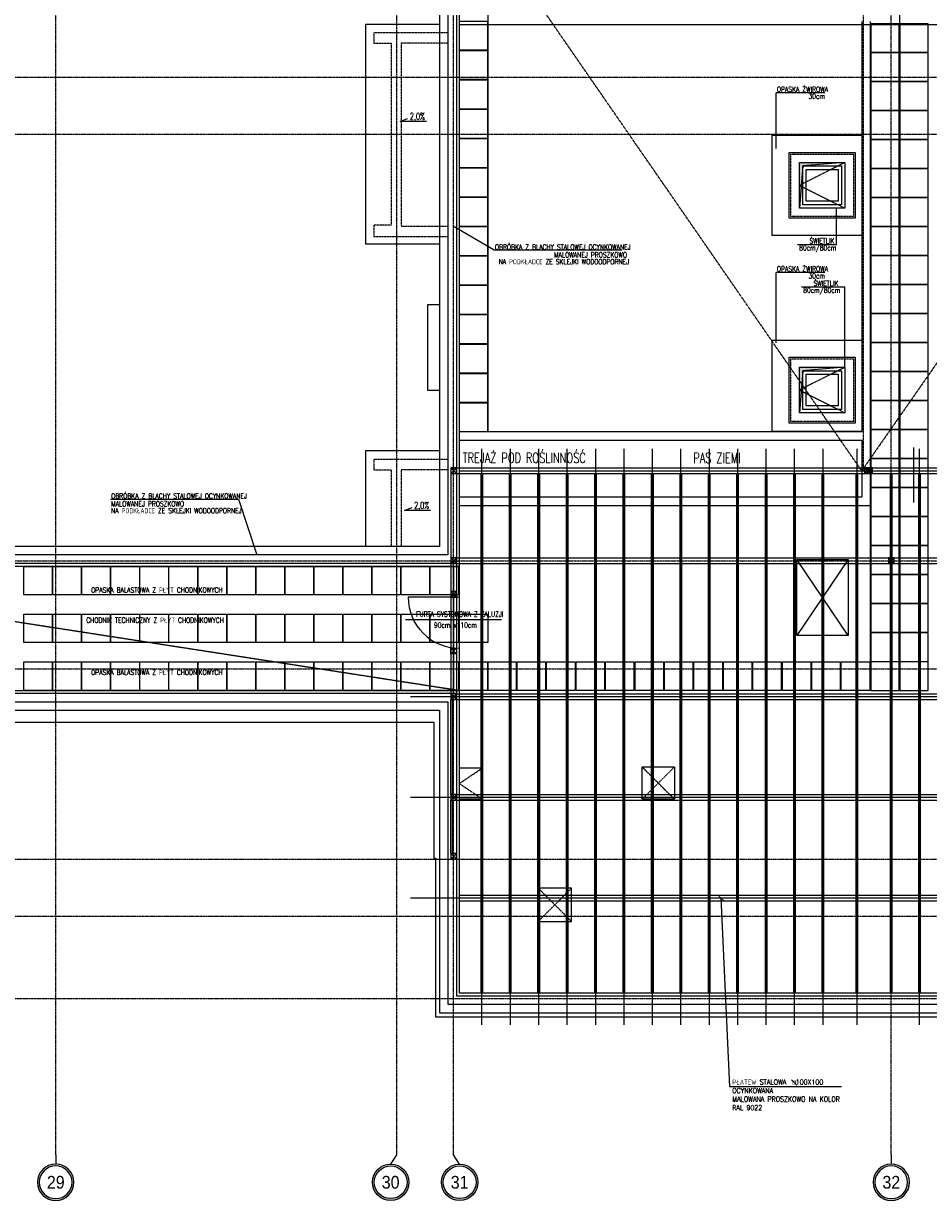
# Model space of a CAD drawing. Extents: x -7228 to 74941, y -112898 to 85621.
# Tile 34 of 256: x 59941 to 61533, y -102686 to -100617. Entities that reach past the tile are written whole.
import ezdxf
from ezdxf.enums import TextEntityAlignment as Align

# ---------------------------------------------------------------- set-up
doc = ezdxf.new("R2010")
doc.units = 0
doc.linetypes.add('CENTER', pattern=[2, 1.25, -0.25, 0.25, -0.25])
doc.linetypes.add('DASHED', pattern=[0.75, 0.5, -0.25])
doc.layers.get('0').update_dxf_attribs({"color": 101, "linetype": 'CONTINUOUS'})
doc.layers.add('_opis', color=53, linetype='CONTINUOUS', lineweight=9)
for name, color, linetype in [('Drz-widok', 5, 'CONTINUOUS'), ('Ele-balustrada', 8, 'CONTINUOUS'), ('Okn---okna', 5, 'CONTINUOUS'), ('Opis-spadki', 61, 'CONTINUOUS'), ('Os-osie', 14, 'CENTER'), ('Os-osie glowne', 1, 'CENTER'), ('Os-osie-opis', 16, 'CONTINUOUS'), ('Pos-ceramika', 14, 'CONTINUOUS'), ('Pzt-chodniki-hatch', 252, 'CONTINUOUS'), ('Sc-metal', 141, 'CONTINUOUS'), ('Sch-opis', 51, 'CONTINUOUS'), ('W-idok', 8, 'CONTINUOUS'), ('W-idok pod', 5, 'DASHED'), ('W-izol-w', 144, 'CONTINUOUS'), ('W-otwor-strop', 1, 'CONTINUOUS'), ('W-widok-spadki', 61, 'CONTINUOUS')]:
    doc.layers.add(name, color=color, linetype=linetype)
doc.styles.add('dwg_opis duży', font='ARIAL.TTF', dxfattribs={"width": 0.9})
doc.styles.add('ROMANS', font='romans', dxfattribs={"width": 0.85})
doc.dimstyles.new('CHMIELNA', dxfattribs={"dimscale": 3.5, "dimtxt": 4, "dimasz": 1.5, "dimexe": 3, "dimexo": 0, "dimgap": 1, "dimtad": 1, "dimdec": 1, "dimrnd": 0.5, "dimzin": 12, "dimdsep": 46, "dimtxsty": 'ROMANS', "dimblk": 'DIMTICK', "dimcen": 0.09, "dimse1": 1, "dimse2": 1, "dimclrd": 143, "dimclrt": 53, "dimadec": 0, "dimazin": 0, "dimtfac": 1, "dimtdec": 1, "dimtix": 1, "dimtmove": 2, "dimatfit": 2, "dimldrblk": 'ARCHTICK', "dimfxl": 0, "dimtolj": 1, "dimtzin": 0, "dimarcsym": 0})

# ---------------------------------------------------------------- blocks, each defined once
blk = doc.blocks.new('SPADKI')
at = {"ltscale": 25}
blk.add_lwpolyline([(0, 0), (0, -70), (-8, -50), (-8, -50)], dxfattribs=at)
at = {"ltscale": 25, "style": 'ROMANS', "width": 0.7}
blk.add_attdef('SP%', text='', height=18, rotation=90, dxfattribs=at).set_placement((-4.9, -24), align=Align.CENTER)
blk = doc.blocks.new('_opis_osi_liczbowy')
blk.add_hatch(color=256).paths.add_polyline_path([(32, 32), (32, 28.8, -1), (32, -28.8), (32, -32, 1)])
for radius in [32, 28.8]:
    blk.add_circle((32, 0), radius)
at = {"style": 'dwg_opis duży', "width": 0.9}
blk.add_attdef('AXNAMEH', text='', height=22.4, rotation=90, dxfattribs=at).set_placement((32, 0), align=Align.MIDDLE_CENTER)
blk = doc.blocks.new('DIMTICK')
for p, q in [((-1, 0), (1, 0)), ((0, 1), (0, -1))]:
    blk.add_line(p, q)
at = {"const_width": 0.141}
blk.add_lwpolyline([(0.71, 0.71), (-0.71, -0.71)], dxfattribs=at)

msp = doc.modelspace()

# ---------------------------------------------------------------- hatches: boundary and pattern name
at = {"layer": 'W-otwor-strop', "linetype": 'Continuous', "ltscale": 0.5}
h = msp.add_hatch(color=256, dxfattribs=at)
h.paths.add_polyline_path([(61312.047, -100867.302), (61386.047, -100861.302), (61306.047, -100861.302), (61306.047, -100884.965), (61310.136, -100890.877)])
h.paths.add_polyline_path([(61310.136, -100890.877), (61306.047, -100884.965), (61306.047, -100941.302)])
h = msp.add_hatch(color=256, dxfattribs=at)
h.paths.add_polyline_path([(61312.047, -101227.302), (61386.047, -101221.302), (61306.047, -101221.302), (61306.047, -101244.965), (61310.136, -101250.877)])
h.paths.add_polyline_path([(61310.136, -101250.877), (61306.047, -101244.965), (61306.047, -101301.302)])

# ---------------------------------------------------------------- linework, layer by layer
msp.add_lwpolyline([(61424.547, -101398.302), (61424.547, -101408.302), (61434.547, -101408.302), (61434.547, -101398.302)], close=True)
for points in [[(61424.547, -101398.302), (61434.547, -101408.302)], [(61434.547, -101398.302), (61424.547, -101408.302)]]:
    msp.add_lwpolyline(points)
at = {"layer": '_opis', "color": 53}
msp.add_line((61291.845, -102474.421), (61301.17, -102483.746), dxfattribs=at)
at = {"layer": '_opis', "color": 53, "const_width": 0.72}
msp.add_lwpolyline([(61293.628, -102476.203), (61293.628, -102481.963), (61299.388, -102481.963), (61299.388, -102476.203), (61293.628, -102476.203)], dxfattribs=at)
at = {"layer": 'Drz-widok'}
for points in [[(60697.547, -101571.302), (60697.547, -101789.302)], [(60707.547, -101571.302), (60707.547, -101789.302)], [(60707.547, -101625.302), (60617.547, -101625.302)], [(60781.978, -101665.313), (60612.702, -101665.313)]]:
    msp.add_lwpolyline(points, dxfattribs=at)
msp.add_arc((60707.547, -101625.302), 90, 180, 270, dxfattribs=at)
at = {"layer": 'Ele-balustrada'}
for points in [[(61482.548, -100665.292), (61482.548, -100568.459)], [(61507.548, -101459.229), (61507.548, -101362.397)]]:
    msp.add_lwpolyline(points, dxfattribs=at)
at = {"layer": 'Okn---okna'}
for points in [[(61306.047, -100861.302), (61386.047, -100861.302), (61386.047, -100941.302), (61306.047, -100941.302)], [(61312.047, -100867.302), (61380.047, -100867.302), (61380.047, -100935.302), (61312.047, -100935.302)], [(61318.047, -100873.302), (61374.047, -100873.302), (61374.047, -100929.302), (61318.047, -100929.302)], [(61306.047, -101221.302), (61386.047, -101221.302), (61386.047, -101301.302), (61306.047, -101301.302)], [(61312.047, -101227.302), (61380.047, -101227.302), (61380.047, -101295.302), (61312.047, -101295.302)], [(61318.047, -101233.302), (61374.047, -101233.302), (61374.047, -101289.302), (61318.047, -101289.302)]]:
    msp.add_lwpolyline(points, close=True, dxfattribs=at)
at = {"layer": 'Okn---okna', "linetype": 'DASHED', "ltscale": 0.5}
for points in [[(61386.047, -100861.302), (61306.047, -100901.302), (61386.047, -100941.302)], [(61386.047, -101221.302), (61306.047, -101261.302), (61386.047, -101301.302)]]:
    msp.add_lwpolyline(points, dxfattribs=at)
at = {"layer": 'Os-osie', "ltscale": 0.5}
for points in [[(60747.547, -102377.275), (60747.547, -101364.302)], [(60797.547, -102377.275), (60797.547, -101364.302)], [(60847.547, -102377.275), (60847.547, -101364.302)], [(60897.547, -102377.275), (60897.547, -101364.302)], [(60947.547, -102377.275), (60947.547, -101364.302)], [(60997.547, -102377.275), (60997.547, -101364.302)], [(61047.547, -102377.275), (61047.547, -101364.302)], [(61097.547, -102377.275), (61097.547, -101364.302)], [(61147.547, -102377.275), (61147.547, -101364.302)], [(61197.547, -102377.275), (61197.547, -101364.302)], [(61247.547, -102377.275), (61247.547, -101364.302)], [(61297.547, -102377.275), (61297.547, -101364.302)], [(61347.547, -102377.275), (61347.547, -101364.302)], [(61407.547, -102377.275), (61407.547, -101364.302)], [(61517.547, -102377.275), (61517.547, -101364.302)], [(60707.547, -101403.302), (61434.547, -101403.302)], [(60622.048, -101800.302), (62193.047, -101800.302)], [(60622.048, -101977.302), (62193.047, -101977.302)], [(60622.048, -102154.302), (62193.047, -102154.302)]]:
    msp.add_lwpolyline(points, dxfattribs=at)
at = {"layer": 'Os-osie glowne'}
for points in [[(59997.547, -102606.302), (59997.547, -96629.302)], [(60597.547, -102606.302), (60597.547, -96629.302)], [(60697.547, -102606.302), (60697.547, -96629.302)], [(61467.547, -102606.302), (61467.547, -96629.302)], [(50525.547, -100711.302), (62792.547, -100711.302)], [(50525.547, -100811.302), (62792.547, -100811.302)], [(50525.547, -101561.302), (62455.513, -101561.302)], [(50525.547, -101751.302), (62455.513, -101751.302)], [(50525.547, -102086.302), (62455.513, -102086.302)], [(50525.547, -102186.302), (62453.513, -102186.302)], [(50525.547, -102331.302), (62453.513, -102331.302)]]:
    msp.add_lwpolyline(points, dxfattribs=at)
at = {"layer": 'Os-osie-opis'}
for points in [[(59997.547, -102606.302), (59997.547, -102622.302)], [(60586.887, -102622.302), (60597.547, -102606.302)], [(60708.208, -102622.302), (60697.547, -102606.302)], [(61467.547, -102606.302), (61467.547, -102622.302)]]:
    msp.add_lwpolyline(points, dxfattribs=at)
at = {"layer": 'Pos-ceramika'}
for points in [[(61258.047, -100813.302), (61415.548, -100813.302), (61415.548, -100989.302), (61258.047, -100989.302)], [(61258.047, -101173.302), (61415.548, -101173.302), (61415.548, -101334.302), (61258.047, -101334.302)]]:
    msp.add_lwpolyline(points, close=True, dxfattribs=at)
at = {"layer": 'Pzt-chodniki-hatch'}
for points in [[(60707.547, -100613.302), (60707.547, -100663.302), (60757.547, -100663.302), (60757.547, -100613.302)], [(61431.548, -100617.302), (61431.548, -100667.302), (61481.548, -100667.302), (61481.548, -100617.302)], [(61482.548, -100617.302), (61482.548, -100667.302), (61532.548, -100667.302), (61532.548, -100617.302)], [(60707.547, -100664.902), (60707.547, -100714.902), (60757.547, -100714.902), (60757.547, -100664.902)], [(61431.548, -100668.302), (61431.548, -100718.302), (61481.548, -100718.302), (61481.548, -100668.302)], [(61482.548, -100668.302), (61482.548, -100718.302), (61532.548, -100718.302), (61532.548, -100668.302)], [(60707.547, -100716.502), (60707.547, -100766.502), (60757.547, -100766.502), (60757.547, -100716.502)], [(61431.548, -100719.302), (61431.548, -100769.302), (61481.548, -100769.302), (61481.548, -100719.302)], [(61482.548, -100719.302), (61482.548, -100769.302), (61532.548, -100769.302), (61532.548, -100719.302)], [(60707.547, -100768.102), (60707.547, -100818.102), (60757.547, -100818.102), (60757.547, -100768.102)], [(61431.548, -100770.302), (61431.548, -100820.302), (61481.548, -100820.302), (61481.548, -100770.302)], [(61482.548, -100770.302), (61482.548, -100820.302), (61532.548, -100820.302), (61532.548, -100770.302)], [(60707.547, -100819.702), (60707.547, -100869.702), (60757.547, -100869.702), (60757.547, -100819.702)], [(61431.548, -100821.302), (61431.548, -100871.302), (61481.548, -100871.302), (61481.548, -100821.302)], [(61482.548, -100821.302), (61482.548, -100871.302), (61532.548, -100871.302), (61532.548, -100821.302)], [(60707.547, -100871.302), (60707.547, -100921.302), (60757.547, -100921.302), (60757.547, -100871.302)], [(61431.548, -100872.302), (61431.548, -100922.302), (61481.548, -100922.302), (61481.548, -100872.302)], [(61482.548, -100872.302), (61482.548, -100922.302), (61532.548, -100922.302), (61532.548, -100872.302)], [(60707.547, -100922.902), (60707.547, -100972.902), (60757.547, -100972.902), (60757.547, -100922.902)], [(61431.548, -100923.302), (61431.548, -100973.302), (61481.548, -100973.302), (61481.548, -100923.302)], [(61482.548, -100923.302), (61482.548, -100973.302), (61532.548, -100973.302), (61532.548, -100923.302)], [(60707.547, -100974.502), (60707.547, -101024.502), (60757.547, -101024.502), (60757.547, -100974.502)], [(61431.548, -100974.302), (61431.548, -101024.302), (61481.548, -101024.302), (61481.548, -100974.302)], [(61482.548, -100974.302), (61482.548, -101024.302), (61532.548, -101024.302), (61532.548, -100974.302)], [(60707.547, -101026.102), (60707.547, -101076.102), (60757.547, -101076.102), (60757.547, -101026.102)], [(61431.548, -101025.302), (61431.548, -101075.302), (61481.548, -101075.302), (61481.548, -101025.302)], [(61482.548, -101025.302), (61482.548, -101075.302), (61532.548, -101075.302), (61532.548, -101025.302)], [(60707.547, -101077.702), (60707.547, -101127.702), (60757.547, -101127.702), (60757.547, -101077.702)], [(61431.548, -101076.302), (61431.548, -101126.302), (61481.548, -101126.302), (61481.548, -101076.302)], [(61482.548, -101076.302), (61482.548, -101126.302), (61532.548, -101126.302), (61532.548, -101076.302)], [(60707.547, -101129.302), (60707.547, -101179.302), (60757.547, -101179.302), (60757.547, -101129.302)], [(61431.548, -101127.302), (61431.548, -101177.302), (61481.548, -101177.302), (61481.548, -101127.302)], [(61482.548, -101127.302), (61482.548, -101177.302), (61532.548, -101177.302), (61532.548, -101127.302)], [(60707.547, -101180.902), (60707.547, -101230.902), (60757.547, -101230.902), (60757.547, -101180.902)], [(61431.548, -101178.302), (61431.548, -101228.302), (61481.548, -101228.302), (61481.548, -101178.302)], [(61482.548, -101178.302), (61482.548, -101228.302), (61532.548, -101228.302), (61532.548, -101178.302)], [(60707.547, -101232.502), (60707.547, -101282.502), (60757.547, -101282.502), (60757.547, -101232.502)], [(61431.548, -101229.302), (61431.548, -101279.302), (61481.548, -101279.302), (61481.548, -101229.302)], [(61482.548, -101229.302), (61482.548, -101279.302), (61532.548, -101279.302), (61532.548, -101229.302)], [(61431.548, -101280.302), (61431.548, -101330.302), (61481.548, -101330.302), (61481.548, -101280.302)], [(61482.548, -101280.302), (61482.548, -101330.302), (61532.548, -101330.302), (61532.548, -101280.302)], [(60707.547, -101284.302), (60707.547, -101334.302), (60757.547, -101334.302), (60757.547, -101284.302)], [(61431.548, -101331.302), (61431.548, -101381.302), (61481.548, -101381.302), (61481.548, -101331.302)], [(61482.548, -101331.302), (61482.548, -101381.302), (61532.548, -101381.302), (61532.548, -101331.302)], [(61431.548, -101382.302), (61431.548, -101432.302), (61481.548, -101432.302), (61481.548, -101382.302)], [(61482.548, -101382.302), (61482.548, -101432.302), (61532.548, -101432.302), (61532.548, -101382.302)], [(61431.548, -101433.302), (61431.548, -101483.302), (61481.548, -101483.302), (61481.548, -101433.302)], [(61482.548, -101433.302), (61482.548, -101483.302), (61532.548, -101483.302), (61532.548, -101433.302)], [(61431.548, -101484.302), (61431.548, -101534.302), (61481.548, -101534.302), (61481.548, -101484.302)], [(61482.548, -101484.302), (61482.548, -101534.302), (61532.548, -101534.302), (61532.548, -101484.302)], [(61431.548, -101535.302), (61431.548, -101585.302), (61481.548, -101585.302), (61481.548, -101535.302)], [(61482.548, -101535.302), (61482.548, -101585.302), (61532.548, -101585.302), (61532.548, -101535.302)], [(59991.497, -101571.302), (59991.497, -101621.302), (59941.497, -101621.302), (59941.497, -101571.302)], [(60042.567, -101571.302), (60042.567, -101621.302), (59992.567, -101621.302), (59992.567, -101571.302)], [(60093.637, -101571.302), (60093.637, -101621.302), (60043.637, -101621.302), (60043.637, -101571.302)], [(60144.707, -101571.302), (60144.707, -101621.302), (60094.707, -101621.302), (60094.707, -101571.302)], [(60195.777, -101571.302), (60195.777, -101621.302), (60145.777, -101621.302), (60145.777, -101571.302)], [(60246.847, -101571.302), (60246.847, -101621.302), (60196.847, -101621.302), (60196.847, -101571.302)], [(60297.917, -101571.302), (60297.917, -101621.302), (60247.917, -101621.302), (60247.917, -101571.302)], [(60348.987, -101571.302), (60348.987, -101621.302), (60298.987, -101621.302), (60298.987, -101571.302)], [(60400.057, -101571.302), (60400.057, -101621.302), (60350.057, -101621.302), (60350.057, -101571.302)], [(60451.127, -101571.302), (60451.127, -101621.302), (60401.127, -101621.302), (60401.127, -101571.302)], [(60502.197, -101571.302), (60502.197, -101621.302), (60452.197, -101621.302), (60452.197, -101571.302)], [(60553.267, -101571.302), (60553.267, -101621.302), (60503.267, -101621.302), (60503.267, -101571.302)], [(60604.337, -101571.302), (60604.337, -101621.302), (60554.337, -101621.302), (60554.337, -101571.302)], [(60655.407, -101571.302), (60655.407, -101621.302), (60605.407, -101621.302), (60605.407, -101571.302)], [(60706.477, -101571.302), (60706.477, -101621.302), (60656.477, -101621.302), (60656.477, -101571.302)], [(61431.548, -101586.302), (61431.548, -101636.302), (61481.548, -101636.302), (61481.548, -101586.302)], [(61482.548, -101586.302), (61482.548, -101636.302), (61532.548, -101636.302), (61532.548, -101586.302)], [(61431.548, -101637.302), (61431.548, -101687.302), (61481.548, -101687.302), (61481.548, -101637.302)], [(61482.548, -101637.302), (61482.548, -101687.302), (61532.548, -101687.302), (61532.548, -101637.302)], [(59991.497, -101655.302), (59991.497, -101705.302), (59941.497, -101705.302), (59941.497, -101655.302)], [(60042.567, -101655.302), (60042.567, -101705.302), (59992.567, -101705.302), (59992.567, -101655.302)], [(60093.637, -101655.302), (60093.637, -101705.302), (60043.637, -101705.302), (60043.637, -101655.302)], [(60144.707, -101655.302), (60144.707, -101705.302), (60094.707, -101705.302), (60094.707, -101655.302)], [(60195.777, -101655.302), (60195.777, -101705.302), (60145.777, -101705.302), (60145.777, -101655.302)], [(60246.847, -101655.302), (60246.847, -101705.302), (60196.847, -101705.302), (60196.847, -101655.302)], [(60297.917, -101655.302), (60297.917, -101705.302), (60247.917, -101705.302), (60247.917, -101655.302)], [(60348.987, -101655.302), (60348.987, -101705.302), (60298.987, -101705.302), (60298.987, -101655.302)], [(60400.057, -101655.302), (60400.057, -101705.302), (60350.057, -101705.302), (60350.057, -101655.302)], [(60451.127, -101655.302), (60451.127, -101705.302), (60401.127, -101705.302), (60401.127, -101655.302)], [(60502.197, -101655.302), (60502.197, -101705.302), (60452.197, -101705.302), (60452.197, -101655.302)], [(60553.267, -101655.302), (60553.267, -101705.302), (60503.267, -101705.302), (60503.267, -101655.302)], [(60604.337, -101655.302), (60604.337, -101705.302), (60554.337, -101705.302), (60554.337, -101655.302)], [(60655.407, -101655.302), (60655.407, -101705.302), (60605.407, -101705.302), (60605.407, -101655.302)], [(60706.477, -101655.302), (60706.477, -101705.302), (60656.477, -101705.302), (60656.477, -101655.302)], [(60757.547, -101655.302), (60757.547, -101705.302), (60707.547, -101705.302), (60707.547, -101655.302)], [(61431.548, -101688.302), (61431.548, -101738.302), (61481.548, -101738.302), (61481.548, -101688.302)], [(61482.548, -101688.302), (61482.548, -101738.302), (61532.548, -101738.302), (61532.548, -101688.302)], [(59991.497, -101739.302), (59991.497, -101789.302), (59941.497, -101789.302), (59941.497, -101739.302)], [(60042.567, -101739.302), (60042.567, -101789.302), (59992.567, -101789.302), (59992.567, -101739.302)], [(60093.637, -101739.302), (60093.637, -101789.302), (60043.637, -101789.302), (60043.637, -101739.302)], [(60144.707, -101739.302), (60144.707, -101789.302), (60094.707, -101789.302), (60094.707, -101739.302)], [(60195.777, -101739.302), (60195.777, -101789.302), (60145.777, -101789.302), (60145.777, -101739.302)], [(60246.847, -101739.302), (60246.847, -101789.302), (60196.847, -101789.302), (60196.847, -101739.302)], [(60297.917, -101739.302), (60297.917, -101789.302), (60247.917, -101789.302), (60247.917, -101739.302)], [(60348.987, -101739.302), (60348.987, -101789.302), (60298.987, -101789.302), (60298.987, -101739.302)], [(60400.057, -101739.302), (60400.057, -101789.302), (60350.057, -101789.302), (60350.057, -101739.302)], [(60451.127, -101739.302), (60451.127, -101789.302), (60401.127, -101789.302), (60401.127, -101739.302)], [(60502.197, -101739.302), (60502.197, -101789.302), (60452.197, -101789.302), (60452.197, -101739.302)], [(60553.267, -101739.302), (60553.267, -101789.302), (60503.267, -101789.302), (60503.267, -101739.302)], [(60604.337, -101739.302), (60604.337, -101789.302), (60554.337, -101789.302), (60554.337, -101739.302)], [(60655.407, -101739.302), (60655.407, -101789.302), (60605.407, -101789.302), (60605.407, -101739.302)], [(60706.477, -101739.302), (60706.477, -101789.302), (60656.477, -101789.302), (60656.477, -101739.302)], [(60757.547, -101739.302), (60757.547, -101789.302), (60707.547, -101789.302), (60707.547, -101739.302)], [(60807.547, -101739.302), (60807.547, -101789.302), (60757.547, -101789.302), (60757.547, -101739.302)], [(60859.387, -101739.302), (60859.387, -101789.302), (60809.387, -101789.302), (60809.387, -101739.302)], [(60911.227, -101739.302), (60911.227, -101789.302), (60861.227, -101789.302), (60861.227, -101739.302)], [(60963.067, -101739.302), (60963.067, -101789.302), (60913.067, -101789.302), (60913.067, -101739.302)], [(61014.907, -101739.302), (61014.907, -101789.302), (60964.907, -101789.302), (60964.907, -101739.302)], [(61066.747, -101739.302), (61066.747, -101789.302), (61016.747, -101789.302), (61016.747, -101739.302)], [(61118.587, -101739.302), (61118.587, -101789.302), (61068.587, -101789.302), (61068.587, -101739.302)], [(61170.427, -101739.302), (61170.427, -101789.302), (61120.427, -101789.302), (61120.427, -101739.302)], [(61222.267, -101739.302), (61222.267, -101789.302), (61172.267, -101789.302), (61172.267, -101739.302)], [(61274.107, -101739.302), (61274.107, -101789.302), (61224.107, -101789.302), (61224.107, -101739.302)], [(61325.947, -101739.302), (61325.947, -101789.302), (61275.947, -101789.302), (61275.947, -101739.302)], [(61377.787, -101739.302), (61377.787, -101789.302), (61327.787, -101789.302), (61327.787, -101739.302)], [(61429.627, -101739.302), (61429.627, -101789.302), (61379.627, -101789.302), (61379.627, -101739.302)], [(61431.548, -101739.302), (61431.548, -101789.302), (61481.548, -101789.302), (61481.548, -101739.302)], [(61482.548, -101739.302), (61482.548, -101789.302), (61532.548, -101789.302), (61532.548, -101739.302)]]:
    msp.add_lwpolyline(points, close=True, dxfattribs=at)
at = {"layer": 'Sc-metal', "ltscale": 0.5}
for points in [[(60692.547, -101398.302), (62134.547, -101398.302)], [(60702.547, -101408.302), (62134.547, -101408.302)], [(60746.047, -102321.302), (60746.047, -101408.302)], [(60749.047, -102321.302), (60749.047, -101408.302)], [(60796.047, -102321.302), (60796.047, -101408.302)], [(60799.047, -102321.302), (60799.047, -101408.302)], [(60846.047, -102321.302), (60846.047, -101408.302)], [(60849.047, -102321.302), (60849.047, -101408.302)], [(60896.047, -102321.302), (60896.047, -101408.302)], [(60899.047, -102321.302), (60899.047, -101408.302)], [(60946.047, -102321.302), (60946.047, -101408.302)], [(60949.047, -102321.302), (60949.047, -101408.302)], [(60996.047, -102321.302), (60996.047, -101408.302)], [(60999.047, -102321.302), (60999.047, -101408.302)], [(61046.047, -102321.302), (61046.047, -101408.302)], [(61049.047, -102321.302), (61049.047, -101408.302)], [(61096.047, -102321.302), (61096.047, -101408.302)], [(61099.047, -102321.302), (61099.047, -101408.302)], [(61146.047, -102321.302), (61146.047, -101408.302)], [(61149.047, -102321.302), (61149.047, -101408.302)], [(61196.047, -102321.302), (61196.047, -101408.302)], [(61199.047, -102321.302), (61199.047, -101408.302)], [(61246.047, -102321.302), (61246.047, -101408.302)], [(61249.047, -102321.302), (61249.047, -101408.302)], [(61296.047, -102321.302), (61296.047, -101408.302)], [(61299.047, -102321.302), (61299.047, -101408.302)], [(61346.047, -102321.302), (61346.047, -101408.302)], [(61349.047, -102321.302), (61349.047, -101408.302)], [(61406.047, -102321.302), (61406.047, -101408.302)], [(61409.047, -102321.302), (61409.047, -101408.302)], [(61466.047, -102321.302), (61466.047, -101408.302)], [(61469.047, -102321.302), (61469.047, -101408.302)], [(61516.047, -102321.302), (61516.047, -101408.302)], [(61519.047, -102321.302), (61519.047, -101408.302)], [(60702.547, -101556.302), (62134.547, -101556.302)], [(60702.547, -101566.302), (62134.547, -101566.302)], [(60702.547, -101795.302), (62112.547, -101795.302)], [(60692.547, -101972.302), (60692.547, -101805.302)], [(60695.547, -101972.302), (60695.547, -101805.302)], [(60702.547, -101805.302), (62112.547, -101805.302)], [(60692.547, -102076.302), (60692.547, -101982.302)], [(60695.547, -102076.302), (60695.547, -101982.302)], [(60702.547, -101972.302), (62112.547, -101972.302)], [(60702.547, -101982.302), (62112.547, -101982.302)], [(60707.547, -102149.302), (62107.547, -102149.302)], [(60707.547, -102159.302), (62107.547, -102159.302)]]:
    msp.add_lwpolyline(points, dxfattribs=at)
at = {"layer": 'Sc-metal'}
for points in [[(60692.547, -101398.302), (60692.547, -101795.302)], [(60692.547, -101398.302), (60702.547, -101408.302)], [(60702.547, -101398.302), (60692.547, -101408.302)], [(61420.547, -101398.302), (61430.547, -101408.302)], [(61430.547, -101398.302), (61420.547, -101408.302)], [(60702.547, -101408.302), (60702.547, -101795.302)], [(60692.547, -101556.302), (60702.547, -101566.302)], [(60702.547, -101556.302), (60692.547, -101566.302)], [(61462.547, -101556.302), (61472.547, -101566.302)], [(61472.547, -101556.302), (61462.547, -101566.302)], [(60692.547, -101615.302), (60702.547, -101625.302)], [(60702.547, -101615.302), (60692.547, -101625.302)], [(60692.547, -101725.302), (60702.547, -101715.302)], [(60702.547, -101725.302), (60692.547, -101715.302)], [(60702.547, -101805.302), (60692.547, -101795.302)], [(60692.547, -101805.302), (60702.547, -101795.302)], [(60702.547, -101982.302), (60692.547, -101972.302)], [(60692.547, -101982.302), (60702.547, -101972.302)], [(60702.547, -102086.302), (60692.547, -102076.302)], [(60692.547, -102086.302), (60702.547, -102076.302)]]:
    msp.add_lwpolyline(points, dxfattribs=at)
for points in [[(60692.547, -101398.302), (60692.547, -101408.302), (60702.547, -101408.302), (60702.547, -101398.302)], [(61420.547, -101398.302), (61420.547, -101408.302), (61430.547, -101408.302), (61430.547, -101398.302)], [(60692.547, -101556.302), (60692.547, -101566.302), (60702.547, -101566.302), (60702.547, -101556.302)], [(61462.547, -101556.302), (61462.547, -101566.302), (61472.547, -101566.302), (61472.547, -101556.302)], [(60692.547, -101615.302), (60692.547, -101625.302), (60702.547, -101625.302), (60702.547, -101615.302)], [(60692.547, -101725.302), (60692.547, -101715.302), (60702.547, -101715.302), (60702.547, -101725.302)], [(60702.547, -101805.302), (60702.547, -101795.302), (60692.547, -101795.302), (60692.547, -101805.302)], [(60702.547, -101982.302), (60702.547, -101972.302), (60692.547, -101972.302), (60692.547, -101982.302)], [(60702.547, -102086.302), (60702.547, -102076.302), (60692.547, -102076.302), (60692.547, -102086.302)]]:
    msp.add_lwpolyline(points, close=True, dxfattribs=at)
at = {"layer": 'Sch-opis'}
for points in [[(61350.879, -100738.685), (61265.089, -100738.685)], [(61265.089, -100836.797), (61265.089, -100738.685)], [(61302.751, -101005.238), (61371.489, -101005.238), (61371.489, -100941.302)], [(60994.073, -101015.542), (60768.797, -101015.542), (60698.571, -100974.302)], [(61350.879, -101054.488), (61265.089, -101054.488)], [(61265.089, -101178.425), (61265.089, -101054.488)], [(61309.861, -101079.81), (61386.047, -101079.81)], [(61386.047, -101221.302), (61386.047, -101079.81)], [(60093.958, -101453.309), (60319.234, -101453.309), (60351.546, -101551.302)]]:
    msp.add_lwpolyline(points, dxfattribs=at)
at = {"layer": 'W-idok', "linetype": 'DASHED', "ltscale": 0.5}
for p, q in [((60687.547, -97821.302), (60687.547, -101551.302)), ((60702.547, -97821.302), (60702.547, -101566.302)), ((60702.547, -101566.302), (59264.547, -101566.302)), ((60687.547, -101551.302), (59279.547, -101551.302)), ((59242.547, -101794.302), (60702.547, -101794.302)), ((60702.547, -101794.302), (60702.547, -102326.302)), ((59257.547, -101809.302), (60687.547, -101809.302)), ((60687.547, -101809.302), (60687.547, -102341.302)), ((60702.547, -102326.302), (62112.547, -102326.302)), ((60687.547, -102341.302), (62127.547, -102341.302))]:
    msp.add_line(p, q, dxfattribs=at)
at = {"layer": 'W-idok'}
for p, q in [((60757.547, -100466.302), (60757.547, -101334.302)), ((60670.547, -101004.302), (60672.547, -101004.302))]:
    msp.add_line(p, q, dxfattribs=at)
at = {"layer": 'W-idok', "linetype": 'DASHED'}
for points in [[(61418.547, -101403.302), (61418.547, -98190.302)], [(61434.547, -101403.302), (61584.547, -101403.302)]]:
    msp.add_lwpolyline(points, dxfattribs=at)
at = {"layer": 'W-idok'}
for points in [[(61415.548, -100613.302), (61415.548, -101334.302)], [(61430.548, -100613.302), (61430.548, -101739.225)], [(60707.547, -101334.302), (61415.548, -101334.302)], [(60707.547, -101349.302), (61415.548, -101349.302)], [(61415.548, -101349.302), (61415.548, -101449.302)], [(60707.547, -101449.302), (61415.548, -101449.302)], [(60707.547, -101464.302), (61430.548, -101464.302)]]:
    msp.add_lwpolyline(points, dxfattribs=at)
for points in [[(61288.047, -100843.302), (61404.047, -100843.302), (61404.047, -100959.302), (61288.047, -100959.302)], [(61288.047, -101203.302), (61404.047, -101203.302), (61404.047, -101319.302), (61288.047, -101319.302)]]:
    msp.add_lwpolyline(points, close=True, dxfattribs=at)
at = {"layer": 'W-idok', "linetype": 'DASHED'}
for points in [[(61291.047, -100846.302), (61401.047, -100846.302), (61401.047, -100956.302), (61291.047, -100956.302)], [(61291.047, -101206.302), (61401.047, -101206.302), (61401.047, -101316.302), (61291.047, -101316.302)]]:
    msp.add_lwpolyline(points, close=True, dxfattribs=at)
at = {"layer": 'W-idok', "linetype": 'DASHED', "ltscale": 0.5}
for points in [[(60707.547, -101980.302), (60747.547, -101980.302), (60747.547, -101926.302), (60707.547, -101926.302)], [(60747.547, -101980.302), (60707.547, -101953.277), (60747.547, -101926.302)], [(61029.189, -101923.845), (61086.189, -101980.845)], [(61086.189, -101923.845), (61029.189, -101980.845)], [(60905.21, -102195.9), (60846.21, -102136.9)], [(60905.21, -102136.9), (60846.21, -102195.9)]]:
    msp.add_lwpolyline(points, dxfattribs=at)
for points in [[(61029.189, -101923.845), (61086.189, -101923.845), (61086.189, -101980.845), (61029.189, -101980.845)], [(60846.21, -102195.9), (60905.21, -102195.9), (60905.21, -102136.9), (60846.21, -102136.9)]]:
    msp.add_lwpolyline(points, close=True, dxfattribs=at)
at = {"layer": 'W-idok pod', "linetype": 'Continuous'}
for p, q in [((60672.547, -100618.302), (60542.547, -100618.302)), ((60542.547, -100618.302), (60542.547, -101004.302)), ((60542.547, -101004.302), (60670.547, -101004.302)), ((60672.547, -101368.302), (60542.547, -101368.302)), ((60542.547, -101368.302), (60542.547, -101536.302))]:
    msp.add_line(p, q, dxfattribs=at)
at = {"layer": 'W-idok pod'}
for points in [[(60687.547, -100633.302), (60557.547, -100633.302), (60557.547, -100651.302), (60587.547, -100651.302), (60587.547, -100971.302), (60557.547, -100971.302), (60557.547, -100991.302), (60687.547, -100991.302)], [(60687.547, -100651.302), (60605.547, -100651.302), (60605.547, -100973.302), (60687.547, -100973.302)], [(60687.547, -101383.302), (60557.547, -101383.302), (60557.547, -101401.302), (60587.547, -101401.302), (60587.547, -101536.302)], [(60687.547, -101401.302), (60605.547, -101401.302), (60605.547, -101536.302)]]:
    msp.add_lwpolyline(points, dxfattribs=at)
at = {"layer": 'W-idok pod', "linetype": 'Continuous'}
msp.add_lwpolyline([(60672.547, -101111.302), (60651.547, -101111.302), (60651.547, -101261.302), (60672.547, -101261.302)], dxfattribs=at)
at = {"layer": 'W-izol-w', "linetype": 'Continuous'}
for p, q in [((60707.547, -97836.302), (60707.547, -101571.302)), ((60672.547, -100254.302), (60672.547, -101004.302)), ((60672.547, -101004.302), (60672.547, -101536.302)), ((60672.547, -101536.302), (59294.547, -101536.302)), ((60707.547, -101571.302), (59259.547, -101571.302)), ((59237.547, -101789.302), (60707.547, -101789.302)), ((60707.547, -101789.302), (60707.547, -102321.302)), ((59272.547, -101824.302), (60672.547, -101824.302)), ((60672.547, -101824.302), (60672.547, -102356.302)), ((60707.547, -102321.302), (62107.547, -102321.302)), ((60672.547, -102356.302), (62142.547, -102356.302))]:
    msp.add_line(p, q, dxfattribs=at)
msp.add_lwpolyline([(61301.547, -101559.302), (61391.547, -101559.302), (61391.547, -101692.734), (61301.547, -101692.734)], close=True, dxfattribs=at)
for points in [[(61391.547, -101559.302), (61301.547, -101692.734)], [(61391.547, -101692.734), (61301.547, -101559.302)], [(59282.547, -101845.302), (60662.547, -101845.302)], [(60662.547, -101845.302), (60662.547, -102084.302), (60665.547, -102084.302), (60665.547, -102363.302), (62149.547, -102363.302), (62149.547, -102098.864), (62152.547, -102098.864), (62152.547, -101845.302)], [(60672.547, -102086.302), (60707.547, -102086.302)]]:
    msp.add_lwpolyline(points, dxfattribs=at)
at = {"layer": 'W-otwor-strop', "ltscale": 0.5}
for points in [[(61306.047, -100861.302), (61386.047, -100861.302), (61386.047, -100941.302), (61306.047, -100941.302)], [(61306.047, -101221.302), (61386.047, -101221.302), (61386.047, -101301.302), (61306.047, -101301.302)]]:
    msp.add_lwpolyline(points, close=True, dxfattribs=at)
for points in [[(61386.047, -100861.302), (61312.047, -100867.302), (61306.047, -100941.302)], [(61386.047, -101221.302), (61312.047, -101227.302), (61306.047, -101301.302)]]:
    msp.add_lwpolyline(points, dxfattribs=at)
at = {"layer": 'W-widok-spadki', "linetype": 'DASHED', "ltscale": 0.5}
for points in [[(61415.548, -101403.302), (60767.547, -100466.302)], [(62069.547, -100466.302), (61415.548, -101403.302)], [(60707.547, -100618.302), (62129.547, -100618.302)], [(60707.547, -101403.302), (62129.547, -101403.302)], [(59687.547, -101631.302), (60707.547, -101789.302)]]:
    msp.add_lwpolyline(points, dxfattribs=at)

# ---------------------------------------------------------------- block references
at = {"layer": 'Opis-spadki', "xscale": 0.6604040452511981, "yscale": 0.6604040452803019, "zscale": 0.6604040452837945, "rotation": 270}
for p in [(60649.73, -100789.208), (60657.159, -101473.269)]:
    msp.add_blockref('SPADKI', p, dxfattribs=at).add_auto_attribs({'SP%': '2,0%'})
at = {"layer": 'Os-osie-opis'}
ref = msp.add_blockref('_opis_osi_liczbowy', (59997.547, -102622.302), dxfattribs=dict(at, xscale=-1, rotation=90))
ref.add_attrib('AXNAMEH', '29', dxfattribs={"layer": '0', "height": 22.4, "style": 'dwg_opis duży', "width": 0.9}).set_placement((59997.657, -102654.302), align=Align.MIDDLE_CENTER)
at = {"layer": 'Os-osie-opis', "rotation": 270}
for p, values in [((60586.887, -102622.302), {'AXNAMEH': '30'}), ((60708.208, -102622.302), {'AXNAMEH': '31'})]:
    msp.add_blockref('_opis_osi_liczbowy', p, dxfattribs=at).add_auto_attribs(values)
at = {"layer": 'Os-osie-opis'}
ref = msp.add_blockref('_opis_osi_liczbowy', (61467.547, -102622.302), dxfattribs=dict(at, xscale=-1, rotation=90))
ref.add_attrib('AXNAMEH', '32', dxfattribs={"layer": '0', "height": 22.4, "style": 'dwg_opis duży', "width": 0.9}).set_placement((61467.657, -102654.287), align=Align.MIDDLE_CENTER)

# ---------------------------------------------------------------- texts
at = {"layer": 'Sch-opis', "style": 'ROMANS', "width": 0.7}
for s, height, p in [('OPASKA ŻWIROWA', 9, (61266.257, -100736.92)), ('30cm', 9, (61321.92, -100749.156)), ('OBRÓBKA Z BLACHY STALOWEJ OCYNKOWANEJ', 9, (60770.264, -101014.308)), ('80cm/80cm', 9, (61305.61, -101015.709)), ('ŚWIETLIK ', 9, (61323.632, -101003.473)), ('NA PODKŁADCE ZE SKLEJKI WODOODPORNEJ', 9, (60776.864, -101040.145)), ('MALOWANEJ PROSZKOWO', 9, (60874.364, -101028.09)), ('OPASKA ŻWIROWA', 9, (61266.257, -101052.724)), ('30cm', 9, (61321.92, -101064.959)), ('ŚWIETLIK ', 9, (61330.742, -101078.045)), ('80cm/80cm', 9, (61312.72, -101090.281)), ('TREJAŻ POD ROŚLINNOŚĆ ', 18, (60713.61, -101389.472)), ('PAS ZIEMI', 18, (61119.371, -101389.605)), ('OBRÓBKA Z BLACHY STALOWEJ OCYNKOWANEJ', 9, (60095.167, -101452.074)), ('MALOWANEJ PROSZKOWO', 9, (60095.167, -101465.857)), ('NA PODKŁADCE ZE SKLEJKI WODOODPORNEJ', 9, (60095.167, -101477.912)), ('OPASKA BALASTOWA Z PŁYT CHODNIKOWYCH', 9, (60059.865, -101617.427)), ('FURTA SYSTEMOWA Z ŻALUZJI', 9, (60631.708, -101659.82)), ('CHODNIK TECHNICZNY Z PŁYT CHODNIKOWYCH', 9, (60051.409, -101670.425)), ('90cm x110cm', 9, (60663.047, -101679.2)), ('OPASKA BALASTOWA Z PŁYT CHODNIKOWYCH', 9, (60059.865, -101762.171))]:
    msp.add_text(s, height=height, dxfattribs=at).set_placement(p)
at = {"layer": 'Sch-opis', "insert": (61187.874, -102473.622), "char_height": 9, "width": 203.76147, "attachment_point": 1, "style": 'ROMANS'}
msp.add_mtext('PŁATEW STALOWA   100X100 OCYNKOWANA \\PMALOWANA PROSZKOWO NA KOLOR RAL 9022', dxfattribs=at)

# ---------------------------------------------------------------- leaders
at = {"layer": 'Sch-opis'}
msp.add_leader([(61167.712, -102154.302), (61182.864, -102485.84), (61379.876, -102485.84)], dimstyle='CHMIELNA', override={"dimasz": 3, "dimtad": 0}, dxfattribs=at)

doc.saveas('drawing.dxf')
